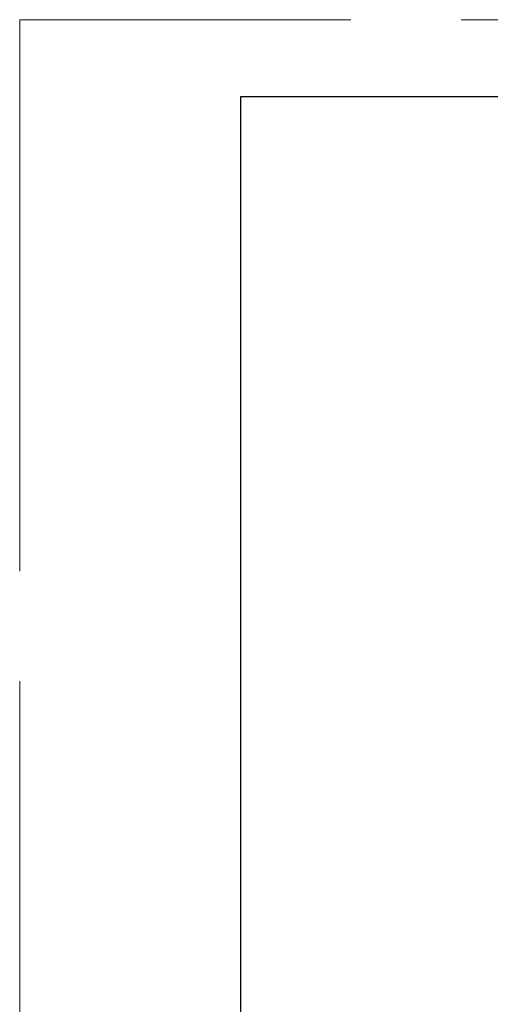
# Model space of a CAD drawing. Extents: x 33706 to 249013, y -74890 to 17912.
# Tile 140 of 175: x 122994 to 123420, y -24951 to -24058. Entities that reach past the tile are written whole.
import ezdxf

# ---------------------------------------------------------------- set-up
doc = ezdxf.new("R2010")
doc.units = 0
doc.header["$MEASUREMENT"] = 0
doc.linetypes.add('Przekrojowa', pattern=[600, 500, -100])
doc.layers.add('WYMIARY-I-OPISY', color=3, linetype='Continuous', lineweight=9)
doc.styles.get("Standard").update_dxf_attribs({"font": 'ARIALN.TTF'})

msp = doc.modelspace()

# ---------------------------------------------------------------- linework, layer by layer
at = {"color": 62, "linetype": 'Przekrojowa', "lineweight": 18}
for p, q in [((122993.53, -24058.24), (122993.53, -27028.24)), ((125093.53, -24058.24), (122993.53, -24058.24))]:
    msp.add_line(p, q, dxfattribs=at)
at = {"linetype": 'Continuous'}
for p, q in [((123193.53, -24128.24), (123193.53, -26958.24)), ((125023.53, -24128.24), (123193.53, -24128.24))]:
    msp.add_line(p, q, dxfattribs=at)

# ---------------------------------------------------------------- texts
at = {"layer": 'WYMIARY-I-OPISY', "insert": (123487.31, -24502.57), "char_height": 100, "attachment_point": 6}
msp.add_mtext('5', dxfattribs=at)

doc.saveas('drawing.dxf')
